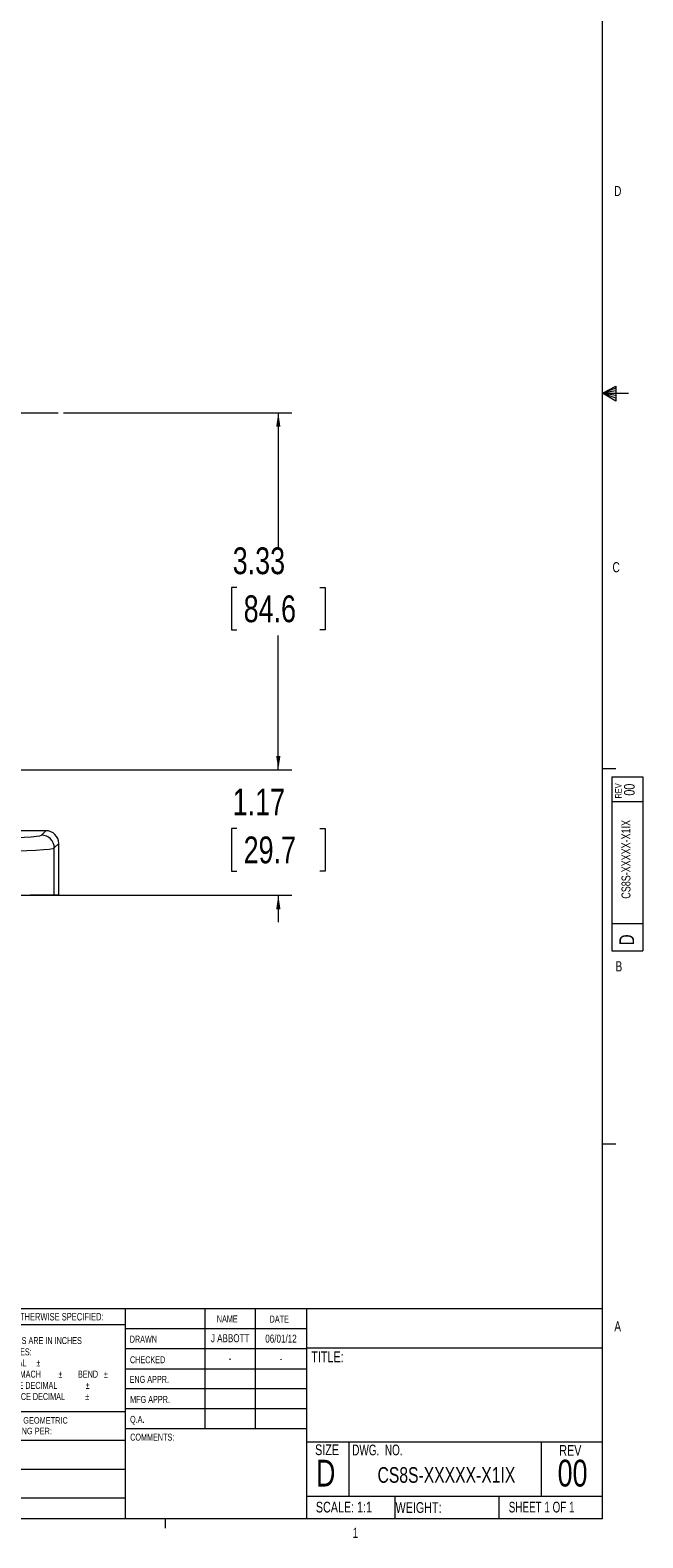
# Model space of a CAD drawing. Header units: inches. Extents: x 0.3 to 33.9, y 0.2 to 21.6.
# Tile 13 of 19: x 28.2 to 33.9, y 0.2 to 14.3. Entities that reach past the tile are written whole.
import ezdxf

# ---------------------------------------------------------------- set-up
doc = ezdxf.new("R2010")
doc.units = ezdxf.units.IN
doc.header["$MEASUREMENT"] = 0
doc.layers.add('SLD-0', color=7, linetype='Continuous', lineweight=15)
doc.styles.add('SLDTEXTSTYLE0', font='TXT', dxfattribs={"width": 0.75})
doc.styles.add('SLDTEXTSTYLE1', font='TXT', dxfattribs={"width": 0.6875})
doc.styles.add('SLDTEXTSTYLE2', font='TXT', dxfattribs={"width": 0.694444})
doc.dimstyles.new('SLDDIMSTYLE0', dxfattribs={"dimtxt": 0.25, "dimasz": 0.13, "dimexe": 0, "dimexo": 0.0625, "dimgap": 0.0625, "dimtad": 0, "dimtih": 1, "dimtoh": 1, "dimrnd": 1e-09, "dimzin": 12, "dimdsep": 46, "dimtxsty": 'SLDTEXTSTYLE0', "dimsah": 1, "dimcen": 0.09, "dimadec": 0, "dimazin": 3, "dimtfac": 1, "dimtmove": 0, "dimatfit": 0, "dimfxl": 1, "dimfrac": 2, "dimtolj": 1, "dimtzin": 12, "dimarcsym": 0})
doc.dimstyles.new('SLDDIMSTYLE1', dxfattribs={"dimtxt": 0.25, "dimasz": 0.13, "dimexe": 0, "dimexo": 0.0625, "dimgap": 0.0625, "dimtad": 0, "dimtih": 1, "dimtoh": 1, "dimrnd": 1e-09, "dimzin": 12, "dimdsep": 46, "dimtxsty": 'SLDTEXTSTYLE0', "dimsah": 1, "dimcen": 0.09, "dimadec": 0, "dimazin": 3, "dimtfac": 1, "dimtofl": 0, "dimtmove": 0, "dimatfit": 3, "dimfxl": 1, "dimfrac": 2, "dimtolj": 1, "dimtzin": 12, "dimarcsym": 0})

# ---------------------------------------------------------------- blocks, each defined once
blk = doc.blocks.new('SW_NOTE_0')
at = {"color": 0, "linetype": 'Continuous', "lineweight": 0, "char_height": 0.06, "attachment_point": 1, "style": 'SLDTEXTSTYLE0'}
for s, insert in [('INTERPRET GEOMETRIC', (0, 0.077)), ('TOLERANCING PER:', (0, -0.022))]:
    blk.add_mtext(s, dxfattribs=dict(at, insert=insert))
blk = doc.blocks.new('SW_NOTE_1')
at = {"color": 0, "linetype": 'Continuous', "lineweight": 0, "char_height": 0.065, "attachment_point": 1, "style": 'SLDTEXTSTYLE0'}
for s, insert in [('DIMENSIONS ARE IN INCHES', (0, 0.084)), ('TOLERANCES:', (0, -0.021)), ('FRACTIONAL', (0, -0.125)), ('%%p', (0.518, -0.125)), ('ANGULAR: MACH', (0, -0.229)), ('%%p', (0.723, -0.229)), ('BEND', (0.907, -0.229)), ('%%p', (1.148, -0.229)), ('TWO PLACE DECIMAL', (0, -0.334)), ('%%p', (0.979, -0.334)), ('THREE PLACE DECIMAL', (0, -0.438)), ('%%p', (0.974, -0.438))]:
    blk.add_mtext(s, dxfattribs=dict(at, insert=insert))
blk = doc.blocks.new('_D')
at = {"layer": 'SLD-0'}
for p, q in [((30.502, 7.398), (30.502, 7.648)), ((26.428, 7.398), (30.627, 7.398)), ((30.115, 6.85), (30.065, 6.85)), ((30.065, 6.85), (30.065, 6.453)), ((30.889, 6.85), (30.94, 6.85)), ((30.94, 6.85), (30.94, 6.453)), ((30.065, 6.453), (30.115, 6.453)), ((30.94, 6.453), (30.889, 6.453)), ((26.465, 6.228), (30.627, 6.228)), ((30.502, 6.228), (30.502, 5.978))]:
    blk.add_line(p, q, dxfattribs=at)
for points in [[(30.502, 7.398), (30.522, 7.528), (30.482, 7.528)], [(30.502, 6.228), (30.482, 6.098), (30.522, 6.098)]]:
    blk.add_solid(points, dxfattribs=at)
at = {"layer": 'SLD-0', "char_height": 0.25, "attachment_point": 1, "style": 'SLDTEXTSTYLE0'}
for s, insert in [('1.17', (30.077, 7.223, -1.433)), ('29.7', (30.179, 6.776, -1.433))]:
    blk.add_mtext(s, dxfattribs=dict(at, insert=insert))
blk = doc.blocks.new('_D_1')
at = {"layer": 'SLD-0'}
for p, q in [((28.499, 10.728), (30.627, 10.728)), ((30.502, 10.728), (30.502, 9.474)), ((30.115, 9.1), (30.065, 9.1)), ((30.065, 9.1), (30.065, 8.703)), ((30.889, 9.1), (30.94, 9.1)), ((30.94, 9.1), (30.94, 8.703)), ((30.065, 8.703), (30.115, 8.703)), ((30.502, 7.398), (30.502, 8.652)), ((30.94, 8.703), (30.889, 8.703)), ((26.428, 7.398), (30.627, 7.398))]:
    blk.add_line(p, q, dxfattribs=at)
for points in [[(30.502, 10.728), (30.482, 10.598), (30.522, 10.598)], [(30.502, 7.398), (30.522, 7.528), (30.482, 7.528)]]:
    blk.add_solid(points, dxfattribs=at)
at = {"layer": 'SLD-0', "char_height": 0.25, "attachment_point": 1, "style": 'SLDTEXTSTYLE0'}
for s, insert in [('3.33', (30.077, 9.473, -1.433)), ('84.6', (30.179, 9.025, -1.433))]:
    blk.add_mtext(s, dxfattribs=dict(at, insert=insert))
blk = doc.blocks.new('SW_CENTERMARKSYMBOL_0')
at = {"layer": 'SLD-0', "color": 0}
for p, q in [((0, 1), (0, 3.456)), ((0, 0), (0, 0.5)), ((-1, 0), (-3.456, 0)), ((0, 0), (-0.5, 0)), ((0, 0), (0, -0.5)), ((0, 0), (0.5, 0)), ((1, 0), (3.456, 0)), ((0, -1), (0, -3.456))]:
    blk.add_line(p, q, dxfattribs=at)

msp = doc.modelspace()

# ---------------------------------------------------------------- linework, layer by layer
at = {"color": 7, "linetype": 'Continuous', "lineweight": 0}
for p, q in [((33.523, 0.411), (33.523, 21.411)), ((33.523, 10.911), (33.647, 10.976)), ((33.647, 10.976), (33.647, 10.837)), ((33.647, 10.958), (33.523, 10.911)), ((33.647, 10.934), (33.523, 10.911)), ((33.647, 10.891), (33.523, 10.911)), ((33.647, 10.865), (33.523, 10.911)), ((33.647, 10.837), (33.523, 10.911)), ((33.523, 10.911), (33.766, 10.911)), ((33.523, 7.411), (33.648, 7.411)), ((33.61, 7.332), (33.9, 7.332)), ((33.61, 7.332), (33.61, 5.709)), ((33.9, 7.332), (33.9, 5.709)), ((33.9, 7.099), (33.61, 7.099)), ((33.61, 5.965), (33.9, 5.965)), ((33.61, 5.709), (33.9, 5.709)), ((33.523, 3.911), (33.648, 3.911)), ((25.714, 2.375), (33.523, 2.375)), ((29.073, 2.375), (29.073, 0.411)), ((29.817, 2.375), (29.817, 1.25)), ((30.285, 2.375), (30.285, 1.25)), ((30.764, 2.375), (30.764, 0.411)), ((29.073, 2.221), (27.691, 2.221)), ((29.073, 2.187), (30.764, 2.187)), ((29.073, 2), (30.764, 2)), ((30.764, 2.008), (33.523, 2.008)), ((29.073, 1.812), (30.764, 1.812)), ((30.764, 1.625), (29.073, 1.625)), ((27.691, 1.414), (29.073, 1.414)), ((30.764, 1.437), (29.073, 1.437)), ((27.691, 1.144), (29.073, 1.144)), ((30.764, 1.25), (29.073, 1.25)), ((30.764, 1.13), (33.523, 1.13)), ((31.16, 1.13), (31.16, 0.623)), ((32.951, 1.13), (32.951, 0.623)), ((27.691, 0.874), (29.073, 0.874)), ((25.714, 0.607), (29.073, 0.607)), ((30.764, 0.623), (33.523, 0.623)), ((31.587, 0.623), (31.587, 0.411)), ((32.559, 0.623), (32.559, 0.411)), ((33.523, 0.411), (0.523, 0.411)), ((29.448, 0.411), (29.448, 0.326))]:
    msp.add_line(p, q, dxfattribs=at)
at = {"color": 7, "linetype": 'Continuous', "lineweight": 15}
for p, q in [((28.335, 6.83), (26.678, 6.83)), ((28.335, 6.83), (28.294, 6.789)), ((28.414, 6.669), (28.455, 6.71)), ((28.414, 6.228), (28.414, 6.669)), ((28.455, 6.228), (28.455, 6.71)), ((28.414, 6.228), (28.189, 6.228)), ((28.455, 6.228), (28.414, 6.228))]:
    msp.add_line(p, q, dxfattribs=at)
msp.add_arc((28.294, 6.669), 0.12, 0.046, 89.954, dxfattribs=at)
for centre, major_axis, ratio, start_param, end_param in [((26.415, 6.79), (1.88, 0), 0.026186, 4.712389, 6.257005), ((28.335, 6.71), (0.0849, 0.0849), 0.999315, 5.49813, 7.068241), ((26.415, 6.67), (2, 0), 0.024615, 4.712389, 6.257005)]:
    msp.add_ellipse(centre, major_axis=major_axis, ratio=ratio, start_param=start_param, end_param=end_param, dxfattribs=at)

# ---------------------------------------------------------------- block references
at = {"color": 7, "linetype": 'Continuous', "lineweight": 0}
for name, p in [('SW_NOTE_1', (27.728, 2.023)), ('SW_NOTE_0', (27.716, 1.283))]:
    msp.add_blockref(name, p, dxfattribs=at)
at = {"layer": 'SLD-0'}
msp.add_blockref('SW_CENTERMARKSYMBOL_0', (24.993, 10.728), dxfattribs=at)

# ---------------------------------------------------------------- texts
at = {"color": 7, "linetype": 'Continuous', "lineweight": 0}
for s, insert, char_height, attachment_point, style in [('D', (33.632, 12.844), 0.0938, 1, 'SLDTEXTSTYLE0'), ('C', (33.617, 9.335), 0.0938, 1, 'SLDTEXTSTYLE0'), ('B', (33.645, 5.612), 0.0938, 1, 'SLDTEXTSTYLE0'), ('UNLESS OTHERWISE SPECIFIED:', (27.738, 2.332), 0.07, 1, 'SLDTEXTSTYLE0'), ('NAME', (29.929, 2.309), 0.065, 1, 'SLDTEXTSTYLE0'), ('DATE', (30.421, 2.307), 0.065, 1, 'SLDTEXTSTYLE0'), ('A', (33.634, 2.253), 0.0938, 1, 'SLDTEXTSTYLE0'), ('DRAWN', (29.117, 2.12), 0.065, 1, 'SLDTEXTSTYLE0'), ('J ABBOTT', (30.053, 2.134), 0.075, 2, 'SLDTEXTSTYLE0'), ('06/01/12', (30.527, 2.13), 0.075, 2, 'SLDTEXTSTYLE0'), ('TITLE:', (30.81, 1.973), 0.1, 1, 'SLDTEXTSTYLE0'), ('CHECKED', (29.119, 1.928), 0.065, 1, 'SLDTEXTSTYLE0'), ('-', (30.052, 1.946), 0.075, 2, 'SLDTEXTSTYLE0'), ('-', (30.528, 1.942), 0.075, 2, 'SLDTEXTSTYLE0'), ('ENG APPR.', (29.116, 1.745), 0.065, 1, 'SLDTEXTSTYLE0'), ('MFG APPR.', (29.121, 1.558), 0.065, 1, 'SLDTEXTSTYLE0'), ('Q.A.', (29.12, 1.372), 0.065, 1, 'SLDTEXTSTYLE0'), ('COMMENTS:', (29.121, 1.206), 0.065, 1, 'SLDTEXTSTYLE0'), ('SIZE', (30.845, 1.106), 0.1, 1, 'SLDTEXTSTYLE0'), ('DWG.  NO.', (31.191, 1.104), 0.1, 1, 'SLDTEXTSTYLE2'), ('REV', (33.121, 1.1), 0.1, 1, 'SLDTEXTSTYLE0'), ('D', (30.853, 0.963), 0.25, 1, 'SLDTEXTSTYLE0'), ('CS8S-XXXXX-X1IX', (32.069, 0.894), 0.14583, 2, 'SLDTEXTSTYLE0'), ('00', (33.245, 0.963), 0.25, 2, 'SLDTEXTSTYLE0'), ('SCALE: 1:1', (30.852, 0.571), 0.1, 1, 'SLDTEXTSTYLE0'), ('WEIGHT:', (31.595, 0.567), 0.1, 1, 'SLDTEXTSTYLE0'), ('SHEET 1 OF 1', (32.65, 0.571), 0.1, 1, 'SLDTEXTSTYLE1'), ('1', (31.195, 0.328), 0.0938, 1, 'SLDTEXTSTYLE0')]:
    msp.add_mtext(s, dxfattribs=dict(at, insert=insert, char_height=char_height, attachment_point=attachment_point, style=style))
at = {"color": 7, "linetype": 'Continuous', "lineweight": 0, "rotation": 90, "style": 'SLDTEXTSTYLE0'}
for s, insert, char_height, attachment_point in [('REV', (33.642, 7.131), 0.06, 1), ('00', (33.724, 7.213), 0.1, 2), ('CS8S-XXXXX-X1IX', (33.701, 6.563), 0.08333, 2), ('D', (33.681, 5.763), 0.138, 1)]:
    msp.add_mtext(s, dxfattribs=dict(at, insert=insert, char_height=char_height, attachment_point=attachment_point))

# ---------------------------------------------------------------- dimensions: what is measured, and where the dimension line sits
at = {"layer": 'SLD-0'}
for base, p1, p2, dimstyle, picture, middle in [((30.502, 10.728), (26.378, 7.398), (28.449, 10.728), 'SLDDIMSTYLE1', '_D_1', (30.502, 9.063)), ((30.502, 7.398), (26.415, 6.228), (26.378, 7.398), 'SLDDIMSTYLE0', '_D', (30.502, 6.813))]:
    dim = msp.add_linear_dim(base=base, p1=p1, p2=p2, angle=90, dimstyle=dimstyle, dxfattribs=at)
    dim.commit()
    dim.dimension.update_dxf_attribs({"geometry": picture, "text_midpoint": middle, "dimtype": 160})

doc.saveas('drawing.dxf')
